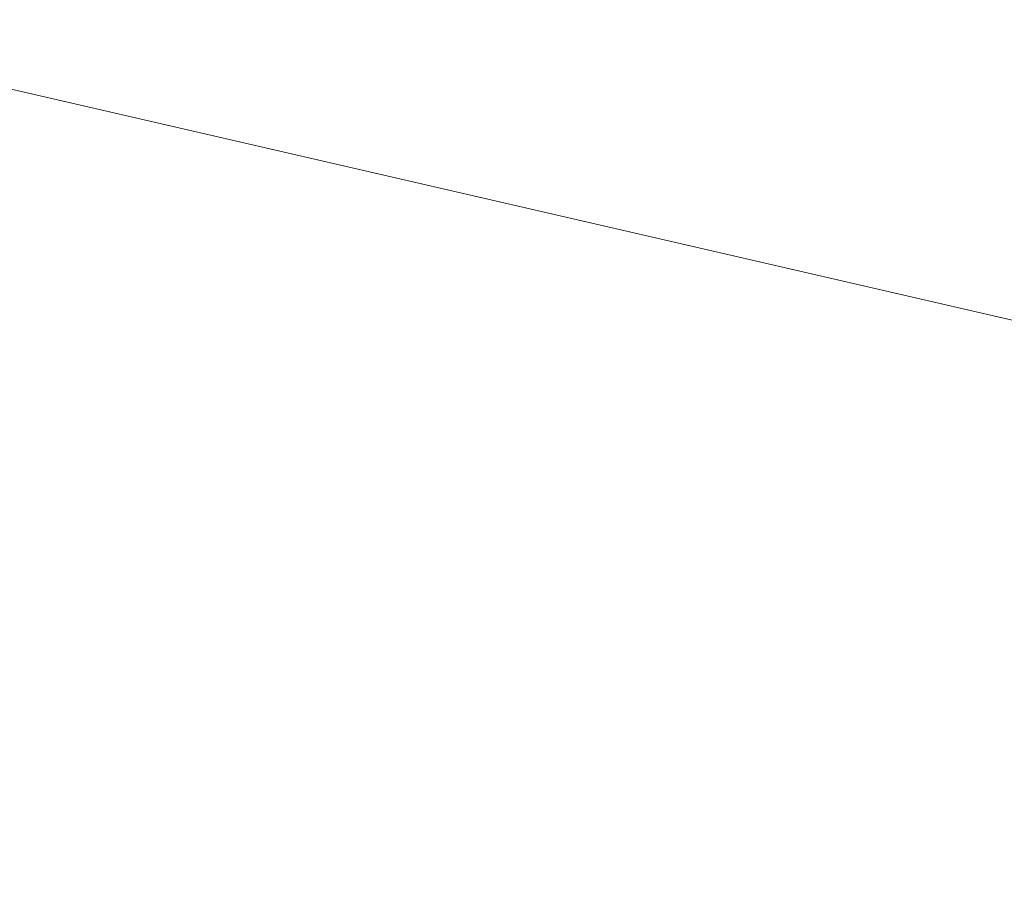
# Model space of a CAD drawing. Header units: millimetres. Extents: x -40.4 to 40.4, y -40.2 to 40.6.
# Tile 206 of 256: x -5.5 to -5, y -26.9 to -26.4. Entities that reach past the tile are written whole.
import ezdxf

# ---------------------------------------------------------------- set-up
doc = ezdxf.new("R2010")
doc.units = ezdxf.units.MM
doc.layers.add('E-ELEC-EQPM-OTLN', color=71, linetype='Continuous', lineweight=30)

# ---------------------------------------------------------------- blocks, each defined once
blk = doc.blocks.new('Movement detector_ Future linear_ - 2CKA006220A0214_MD-F-1_0_1-84 Movement detector-5159-Vista 3D 1')
at = {"layer": 'E-ELEC-EQPM-OTLN', "lineweight": 9}
mesh = blk.add_polyface(dxfattribs=at)
corners = [(-3.31545, -28.05477, -4.35), (-3.73378, -27.42811, -4.35), (-4.29505, -26.92545, -4.35), (-4.96386, -26.57849, -4.35), (-5.69804, -26.40911, -4.35), (-6.45126, -26.42801, -4.35), (-7.17601, -26.63399, -4.35), (-7.82659, -27.01405, -4.35), (-8.36195, -27.54423, -4.35), (-8.74832, -28.19108, -4.35), (-8.96134, -28.9138, -4.35), (-8.98756, -29.6668, -4.35), (-8.82533, -30.40258, -4.35), (-8.48489, -31.07474, -4.35), (-7.98771, -31.64088, -4.35), (-7.36515, -32.06528, -4.35), (-6.65648, -32.32117, -4.35), (-5.9064, -32.39242, -4.35), (-5.16222, -32.27452, -4.35), (-4.47089, -31.97493, -4.35), (-3.87601, -31.51252, -4.35), (-3.87601, -31.51252, -5.35), (-4.47089, -31.97493, -5.35), (-5.16222, -32.27452, -5.35), (-5.9064, -32.39242, -5.35), (-6.65648, -32.32117, -5.35), (-7.36515, -32.06528, -5.35), (-7.98771, -31.64088, -5.35), (-8.48489, -31.07474, -5.35), (-8.82533, -30.40258, -5.35), (-8.98756, -29.6668, -5.35), (-8.96134, -28.9138, -5.35), (-8.74832, -28.19108, -5.35), (-8.36195, -27.54423, -5.35), (-7.82659, -27.01405, -5.35), (-7.17601, -26.63399, -5.35), (-6.45126, -26.42801, -5.35), (-5.69804, -26.40911, -5.35), (-4.96386, -26.57849, -5.35), (-4.29505, -26.92545, -5.35), (-3.73378, -27.42811, -5.35), (-3.31545, -28.05477, -5.35)]
mesh.append_faces([[corners[k] for k in face] for face in [(0, 1, 40, 41)]], dxfattribs={"vtx1": -1})
mesh.append_faces([[corners[k] for k in face] for face in [(17, 18, 23, 24), (18, 19, 22, 23), (16, 17, 24, 25), (14, 15, 26, 27), (12, 13, 28, 29), (13, 14, 27, 28), (15, 16, 25, 26), (11, 12, 29, 30), (30, 31, 10, 11), (8, 9, 32, 33), (6, 7, 34, 35), (7, 8, 33, 34), (5, 6, 35, 36), (3, 4, 37, 38), (1, 2, 39, 40), (2, 3, 38, 39), (4, 5, 36, 37), (31, 32, 9, 10)]], dxfattribs={"vtx1": -1, "vtx3": -1})
mesh.append_faces([[corners[k] for k in face] for face in [(19, 20, 21, 22)]], dxfattribs={"vtx3": -1})

msp = doc.modelspace()

# ---------------------------------------------------------------- block references
at = {"layer": 'E-ELEC-EQPM-OTLN', "lineweight": 9}
msp.add_blockref('Movement detector_ Future linear_ - 2CKA006220A0214_MD-F-1_0_1-84 Movement detector-5159-Vista 3D 1', (0, 0), dxfattribs=at)

doc.saveas('drawing.dxf')
